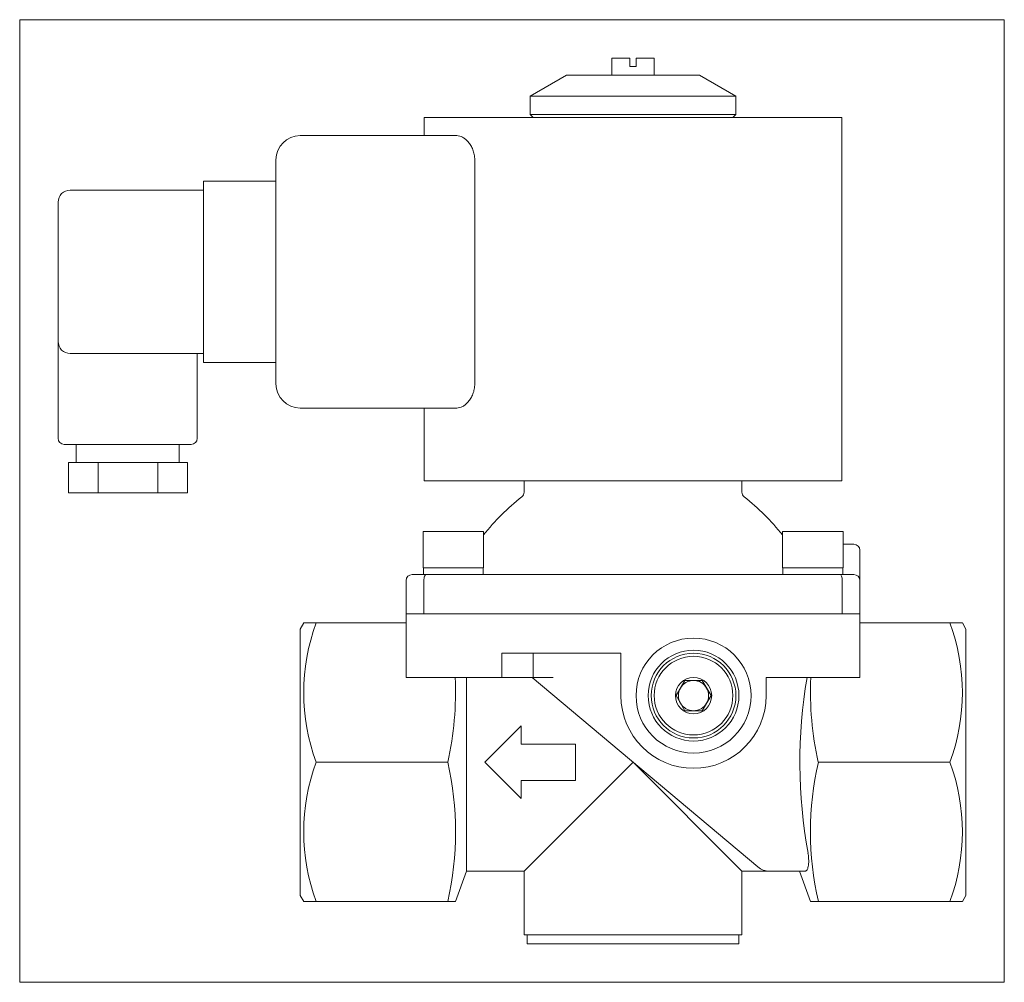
# Model space of a CAD drawing. Extents: x 131 to 294, y 73 to 232.
import ezdxf
from ezdxf.xclip import XClip

# ---------------------------------------------------------------- set-up
doc = ezdxf.new("R2010")
doc.units = 0
doc.header["$LTSCALE"] = 25.4
doc.header["$MEASUREMENT"] = 0
doc.header["$XCLIPFRAME"] = 2
doc.layers.get('0').update_dxf_attribs({"linetype": 'CONTINUOUS'})
for name, color, linetype in [('CEWKA_25', 7, 'CONTINUOUS'), ('PODKŁADKA_SPRĘŻ_', 7, 'CONTINUOUS'), ('W-008_WKRĘT_M4X1', 7, 'CONTINUOUS'), ('WA_002_01_00_005', 7, 'CONTINUOUS'), ('WA_007_01_00_007', 7, 'CONTINUOUS'), ('WA_031_01_00_009', 7, 'CONTINUOUS'), ('WA_031_01_00_011', 7, 'CONTINUOUS'), ('WA_136_01_01', 7, 'CONTINUOUS'), ('WB_120_01_02', 7, 'CONTINUOUS'), ('Ś-008IMBUSM6X16', 7, 'CONTINUOUS')]:
    doc.layers.add(name, color=color, linetype=linetype)

# ---------------------------------------------------------------- blocks, each defined once
blk = doc.blocks.new('SE1')
at = {"layer": 'CEWKA_25', "color": 7, "linetype": 'CONTINUOUS', "lineweight": 0}
for p, q in [((197.94, 216.06), (197.94, 213.06)), ((266.94, 216.06), (197.94, 216.06)), ((266.94, 156.06), (266.94, 216.06)), ((177.44, 213.06), (203.32, 213.06)), ((173.44, 172.06), (173.44, 209.06)), ((206.29, 209.06), (206.29, 172.06)), ((161.44, 205.56), (173.44, 205.56)), ((161.44, 202.06), (161.44, 205.56)), ((139.44, 204.06), (161.44, 204.06)), ((137.44, 179.06), (137.44, 202.06)), ((161.44, 202.06), (161.44, 179.06)), ((137.44, 179.06), (137.44, 163.06)), ((161.44, 175.56), (161.44, 179.06)), ((148.94, 177.06), (139.44, 177.06)), ((161.44, 177.06), (148.94, 177.06)), ((160.44, 163.06), (160.44, 177.06)), ((173.44, 175.56), (161.44, 175.56)), ((203.32, 168.06), (177.44, 168.06)), ((197.94, 168.06), (197.94, 156.06)), ((159.44, 162.06), (138.44, 162.06)), ((140.44, 162.06), (140.44, 159.06)), ((157.44, 159.06), (157.44, 162.06)), ((139.17, 154.06), (139.17, 159.06)), ((141.21, 159.06), (139.17, 159.06)), ((141.21, 159.06), (142.02, 159.06)), ((144.08, 159.06), (142.02, 159.06)), ((144.08, 154.06), (144.08, 159.06)), ((148.94, 159.06), (144.08, 159.06)), ((153.9, 159.06), (148.94, 159.06)), ((153.9, 154.06), (153.9, 159.06)), ((158.8, 159.06), (153.9, 159.06)), ((158.8, 154.06), (158.8, 159.06)), ((266.94, 156.06), (197.94, 156.06)), ((144.08, 154.06), (139.17, 154.06)), ((153.9, 154.06), (144.08, 154.06)), ((158.8, 154.06), (153.9, 154.06))]:
    blk.add_line(p, q, dxfattribs=at)
for centre, radius, start, end in [((177.44, 209.06), 4, 90, 180), ((139.44, 202.06), 2, 90, 180), ((139.44, 179.06), 2, 180, 270), ((177.44, 172.06), 4, 180, 270), ((138.44, 163.06), 1, 180, 270), ((159.44, 163.06), 1, 270, 360)]:
    blk.add_arc(centre, radius, start, end, dxfattribs=at)
for points, knots in [([(203.32, 213.06), (203.64, 213.06), (203.96, 212.97), (204.45, 212.7), (204.61, 212.59), (204.92, 212.33), (205.07, 212.19), (205.37, 211.84), (205.51, 211.65), (205.76, 211.22), (205.88, 210.99), (206.07, 210.48), (206.15, 210.22), (206.26, 209.65), (206.29, 209.35), (206.29, 209.06)], [0, 0, 0, 0, 0.25, 0.25, 0.375, 0.375, 0.5, 0.5, 0.625, 0.625, 0.75, 0.75, 0.875, 0.875, 1, 1, 1, 1]), ([(206.29, 172.06), (206.29, 171.76), (206.26, 171.47), (206.18, 171.05), (206.15, 170.91), (206.07, 170.64), (206.03, 170.51), (205.88, 170.13), (205.76, 169.89), (205.51, 169.47), (205.37, 169.28), (205.08, 168.93), (204.93, 168.78), (204.61, 168.52), (204.45, 168.41), (203.96, 168.15), (203.64, 168.06), (203.32, 168.06)], [0, 0, 0, 0, 0.125, 0.125, 0.1875, 0.1875, 0.25, 0.25, 0.375, 0.375, 0.5, 0.5, 0.625, 0.625, 0.75, 0.75, 1, 1, 1, 1])]:
    blk.add_open_spline(points, degree=3, knots=knots, dxfattribs=at)
at = {"layer": 'PODKŁADKA_SPRĘŻ_', "color": 7, "linetype": 'CONTINUOUS', "lineweight": 0}
for p, q in [((197.8, 141.66), (197.8, 140.56)), ((207.7, 140.56), (207.7, 141.66)), ((257.19, 141.66), (257.19, 140.56)), ((267.09, 140.56), (267.09, 141.66))]:
    blk.add_line(p, q, dxfattribs=at)
at = {"layer": 'W-008_WKRĘT_M4X1', "color": 7, "linetype": 'CONTINUOUS', "lineweight": 0}
for p, q in [((228.94, 225.86), (228.94, 223.06)), ((228.94, 225.86), (231.94, 225.86)), ((231.94, 225.86), (231.94, 224.46)), ((232.94, 224.46), (232.94, 225.86)), ((235.94, 225.86), (232.94, 225.86)), ((235.94, 223.06), (235.94, 225.86)), ((231.94, 224.46), (232.94, 224.46))]:
    blk.add_line(p, q, dxfattribs=at)
at = {"layer": 'WA_002_01_00_005', "color": 7, "linetype": 'CONTINUOUS', "lineweight": 0}
for p, q in [((214.94, 81.06), (214.94, 79.56)), ((249.94, 79.56), (249.94, 81.06)), ((214.94, 79.56), (249.94, 79.56))]:
    blk.add_line(p, q, dxfattribs=at)
at = {"layer": 'WA_007_01_00_007', "color": 7, "linetype": 'CONTINUOUS', "lineweight": 0}
for p, q in [((221.44, 223.06), (215.44, 219.59)), ((243.44, 223.06), (221.44, 223.06)), ((249.44, 219.59), (243.44, 223.06)), ((249.44, 219.59), (215.44, 219.59)), ((215.44, 219.59), (215.44, 216.56)), ((249.44, 216.56), (249.44, 219.59)), ((215.44, 216.56), (249.44, 216.56)), ((215.44, 216.56), (215.94, 216.06)), ((248.94, 216.06), (249.44, 216.56))]:
    blk.add_line(p, q, dxfattribs=at)
at = {"layer": 'WA_031_01_00_009', "color": 7, "linetype": 'CONTINUOUS', "lineweight": 0}
for p, q in [((239.56, 120.56), (241, 123.06)), ((241, 123.06), (243.89, 123.06)), ((243.89, 123.06), (245.33, 120.56)), ((241, 118.06), (239.56, 120.56)), ((245.33, 120.56), (243.89, 118.06)), ((243.89, 118.06), (241, 118.06))]:
    blk.add_line(p, q, dxfattribs=at)
for radius in [7, 6.5, 3]:
    blk.add_circle((242.44, 120.56), radius, dxfattribs=at)
for start, end in [(90, 150), (30, 90), (150, 210), (330, 30), (210, 270), (270, 330)]:
    blk.add_arc((242.44, 120.56), 2.5, start, end, dxfattribs=at)
at = {"layer": 'WA_031_01_00_011', "color": 7, "linetype": 'CONTINUOUS', "lineweight": 0}
blk.add_circle((242.44, 120.56), 7.5, dxfattribs=at)
at = {"layer": 'WA_136_01_01', "color": 7, "linetype": 'CONTINUOUS', "lineweight": 0}
for p, q in [((194.94, 123.56), (194.94, 134.06)), ((195.16, 134.06), (198.94, 134.06)), ((198.94, 134.06), (265.94, 134.06)), ((265.94, 134.06), (269.73, 134.06)), ((269.94, 123.56), (269.94, 134.06)), ((178.02, 132.56), (177.44, 131.56)), ((180.08, 132.56), (178.02, 132.56)), ((180.08, 132.56), (194.94, 132.56)), ((269.94, 132.56), (284.81, 132.56)), ((284.81, 132.56), (286.87, 132.56)), ((287.44, 131.56), (286.87, 132.56)), ((177.44, 87.56), (177.44, 131.56)), ((287.44, 87.56), (287.44, 131.56)), ((210.79, 127.56), (230.44, 127.56)), ((210.79, 123.56), (210.79, 127.56)), ((215.94, 123.56), (215.94, 127.56)), ((230.44, 127.56), (230.44, 120.56)), ((194.94, 123.56), (198.94, 123.56)), ((198.94, 123.56), (210.79, 123.56)), ((204.94, 123.56), (204.94, 91.56)), ((210.79, 123.56), (215.94, 123.56)), ((253.06, 92.26), (215.76, 123.56)), ((219.22, 123.56), (215.94, 123.56)), ((254.44, 120.56), (254.44, 123.56)), ((254.44, 123.56), (265.94, 123.56)), ((265.94, 123.56), (269.94, 123.56)), ((207.94, 109.56), (213.94, 115.56)), ((213.94, 115.56), (213.94, 112.56)), ((213.94, 112.56), (222.94, 112.56)), ((222.94, 112.56), (222.94, 106.56)), ((180.08, 109.56), (201.83, 109.56)), ((213.94, 103.56), (207.94, 109.56)), ((232.44, 109.56), (214.44, 91.56)), ((232.44, 109.56), (250.44, 91.56)), ((263.06, 109.56), (284.81, 109.56)), ((222.94, 106.56), (213.94, 106.56)), ((213.94, 106.56), (213.94, 103.56)), ((203.12, 86.56), (204.94, 91.56)), ((204.94, 91.56), (214.44, 91.56)), ((214.44, 91.56), (214.44, 81.06)), ((250.44, 91.56), (254.99, 91.56)), ((250.44, 81.06), (250.44, 91.56)), ((260.83, 91.56), (254.99, 91.56)), ((259.94, 91.56), (261.76, 86.56)), ((177.44, 87.56), (178.03, 86.55)), ((180.08, 86.56), (201.83, 86.56)), ((201.83, 86.56), (203.12, 86.56)), ((263.06, 86.56), (284.81, 86.56)), ((284.81, 86.56), (286.87, 86.56)), ((286.87, 86.56), (287.44, 87.56)), ((250.44, 81.06), (214.44, 81.06))]:
    blk.add_line(p, q, dxfattribs=at)
blk.add_circle((242.44, 120.56), 9.5, dxfattribs=at)
for centre, radius, start, end in [((211.43, 121.06), 33.4, 159.8579, 200.1421), ((253.46, 121.06), 33.4, 339.8579, 20.1421), ((150.27, 121.14), 52.84, 347.3397, 2.6235), ((343.6, 109.52), 83.59, 170.3355, 190.3135), ((314.44, 121.12), 52.67, 177.351, 192.6858), ((242.44, 120.56), 12, 180, 360), ((211.43, 98.06), 33.4, 159.8579, 200.1421), ((151.1, 98.06), 52.02, 347.2281, 12.7719), ((313.51, 98.06), 51.74, 167.1589, 192.8411), ((253.46, 98.06), 33.4, 339.8579, 20.1421), ((254.99, 94.56), 3, 230, 270), ((202.48, -1953.38), 2039.93, 89.98181, 90.01819), ((262.41, -2212.33), 2298.89, 89.98386, 90.01614)]:
    blk.add_arc(centre, radius, start, end, dxfattribs=at)
for points, knots in [([(261.35, 94.56), (261.37, 94.42), (261.42, 94.13), (261.47, 93.61), (261.48, 92.83), (261.37, 92.09), (261.18, 91.72), (260.99, 91.58), (260.89, 91.56), (260.83, 91.56)], [0, 0, 0, 0, 0.061018, 0.125721, 0.251029, 0.500314, 0.750019, 0.868831, 1, 1, 1, 1]), ([(178.02, 86.56), (178.02, 86.56), (178.02, 86.56), (178.02, 86.56), (178.07, 86.56), (178.26, 86.56), (178.4, 86.56), (178.94, 86.56), (179.45, 86.56), (180.08, 86.56)], [0.4987611, 0.4987611, 0.4987611, 0.4987611, 0.5, 0.5, 0.625, 0.625, 0.75, 0.75, 1, 1, 1, 1])]:
    blk.add_open_spline(points, degree=3, knots=knots, dxfattribs=at)
at = {"layer": 'WB_120_01_02', "color": 7, "linetype": 'CONTINUOUS', "lineweight": 0}
for p, q in [((214.44, 156.06), (214.44, 154.17)), ((250.44, 154.17), (250.44, 156.06)), ((268.94, 145.56), (267.14, 145.56)), ((269.94, 141.22), (269.94, 144.56)), ((195.94, 140.56), (198.27, 140.56)), ((198.27, 140.56), (266.62, 140.56)), ((266.62, 140.56), (268.94, 140.56)), ((269.94, 141.22), (269.94, 139.56)), ((194.94, 139.56), (194.94, 134.06)), ((197.88, 134.06), (197.88, 139.56)), ((267.01, 139.56), (267.01, 134.06)), ((269.94, 134.06), (269.94, 139.56)), ((195.16, 134.06), (194.94, 134.06)), ((197.88, 134.06), (197.64, 134.06)), ((267.01, 134.06), (197.88, 134.06)), ((267.24, 134.06), (267.01, 134.06)), ((269.94, 134.06), (269.73, 134.06))]:
    blk.add_line(p, q, dxfattribs=at)
for centre, radius, start, end in [((238.24, 122.79), 39, 128.3185, 141.4482), ((213.44, 154.17), 1, 308.3185, 360), ((251.44, 154.17), 1, 180, 231.6815), ((226.64, 122.79), 39, 38.5518, 51.6815), ((268.94, 144.56), 1, 0, 90), ((195.94, 139.56), 1, 90, 180), ((268.94, 139.56), 1, 0, 90)]:
    blk.add_arc(centre, radius, start, end, dxfattribs=at)
for points, knots in [([(198.27, 140.56), (198.17, 140.56), (198.07, 140.46), (197.96, 140.19), (197.93, 140.07), (197.89, 139.83), (197.88, 139.69), (197.88, 139.56)], [0, 0, 0, 0, 0.5, 0.5, 0.75, 0.75, 1, 1, 1, 1]), ([(267.01, 139.56), (267.01, 139.69), (267, 139.83), (266.96, 140.07), (266.93, 140.19), (266.82, 140.46), (266.72, 140.56), (266.62, 140.56)], [0, 0, 0, 0, 0.25, 0.25, 0.5, 0.5, 1, 1, 1, 1])]:
    blk.add_open_spline(points, degree=3, knots=knots, dxfattribs=at)
at = {"layer": 'Ś-008IMBUSM6X16', "color": 7, "linetype": 'CONTINUOUS', "lineweight": 0}
for p, q in [((207.75, 147.66), (197.75, 147.66)), ((197.75, 147.66), (197.75, 141.66)), ((207.75, 141.66), (207.75, 147.66)), ((267.14, 147.66), (257.14, 147.66)), ((257.14, 147.66), (257.14, 141.66)), ((267.14, 141.66), (267.14, 147.66)), ((207.75, 141.66), (197.75, 141.66)), ((267.14, 141.66), (257.14, 141.66))]:
    blk.add_line(p, q, dxfattribs=at)

msp = doc.modelspace()

# ---------------------------------------------------------------- block references
at = {"color": 0, "lineweight": 0}
ref = msp.add_blockref('SE1', (0, 0), dxfattribs=at)
XClip(ref).set_block_clipping_path([(131.0936483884, 73.2070382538), (293.7936543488, 232.2070411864)])
ref.dxf.unprotected_set("ltscale", 0)

doc.saveas('drawing.dxf')
